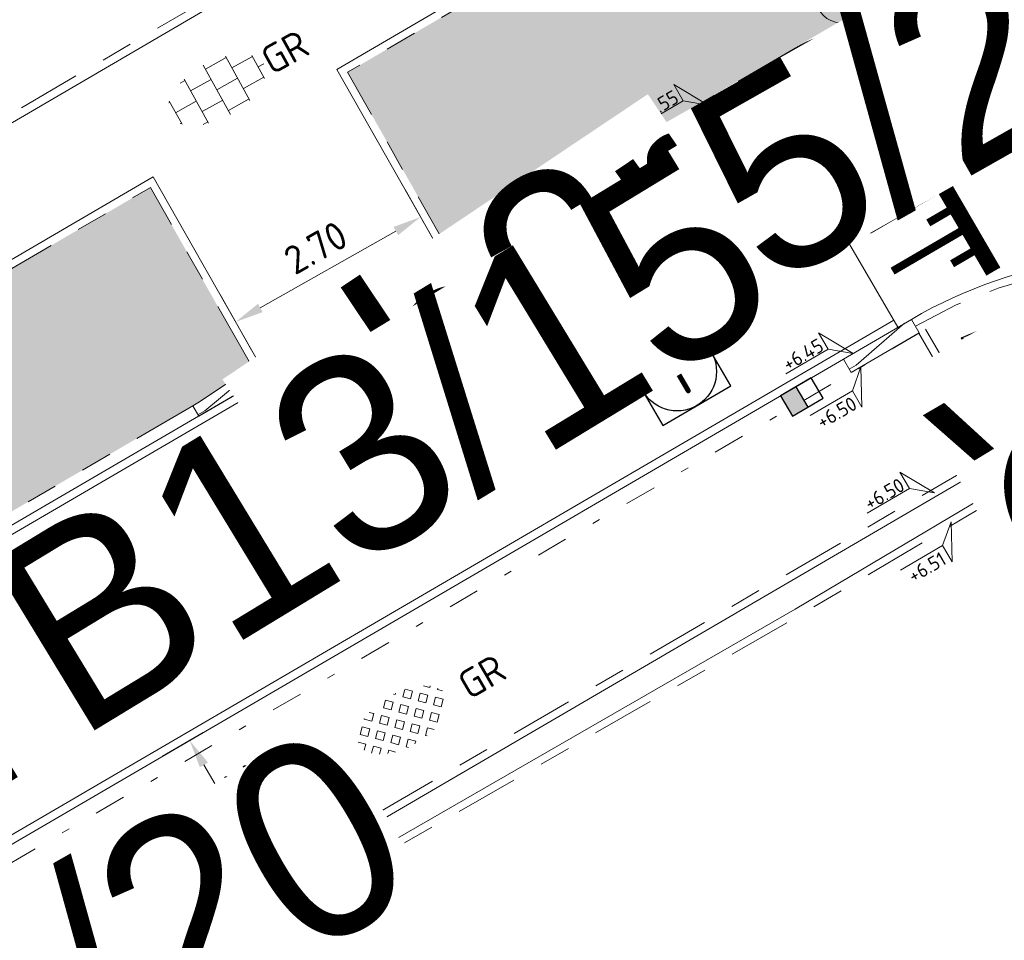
# Model space of a CAD drawing. Header units: metres. Extents: x 155090 to 155676, y 461362 to 461889.
# Tile 84 of 99: x 155340 to 155353, y 461635 to 461647. Entities that reach past the tile are written whole.
import ezdxf
from ezdxf.enums import TextEntityAlignment as Align

# ---------------------------------------------------------------- set-up
doc = ezdxf.new("R2018")
doc.units = ezdxf.units.M
for name, pattern in [('VH-GELEIDEBAND', [6, 2, -2, 0, -2]), ('VH-OPSLUITBAND-SO', [10, 4, -2, 2, -2]), ('VH-TROTTOIRBAND_130-150', [15, 5, -2, 2, -2, 2, -2])]:
    doc.linetypes.add(name, pattern=pattern)
doc.layers.get('0').update_dxf_attribs({"lineweight": 18})
doc.layers.get('Defpoints').update_dxf_attribs({"lineweight": 18})
for name, color, linetype, lineweight in [('B-WE-VH-VERHARDING_HALFVERHARDING_GRASBETONSTEEN-S-200', 130, 'Continuous', 18), ('N-WE-IE-MEUBILAIR_WEGMEUBILAIR-S-200', 7, 'Continuous', 25), ('N-WE-IE-MEUBILAIR_WEGMEUBILAIR_PAAL-S-200', 7, 'Continuous', 25), ('N-WE-RI-OVERIG_RIOOLPUT_INSPECTIE-S-200', 10, 'Continuous', 25), ('N-WE-VH-KANTOPSLUITING-T18', 10, 'Continuous', 18), ('N-WE-VH-KANTOPSLUITING_GELEIDEBAND_50 200-G', 20, 'VH-GELEIDEBAND', 18), ('N-WE-VH-KANTOPSLUITING_OPSLUITBAND_100X200-G', 150, 'VH-OPSLUITBAND-SO', 18), ('N-WE-VH-KANTOPSLUITING_TROTTOIRBAND_130 150X250-G', 210, 'VH-TROTTOIRBAND_130-150', 18), ('N-WE-VH-KANTOPSLUITING_VERLOOPBAND-S', 7, 'Continuous', 18), ('N-WE-VH-KANTOPSLUITING_VOORKANT_BAND-G', 50, 'Continuous', 18), ('N-WE-VH-KANTVERHARDING_STREKLAAG-G', 60, 'Continuous', 18), ('N-WE-VH-VERHARDING_TEGEL-KLEUR-DUN-S', 7, 'Continuous', 18), ('N-WE-VW-MARKERING_PIJL-S', 7, 'Continuous', 18), ('N-WE-VW-MARKERING_SYMBOOL_PLATEAU-S', 7, 'Continuous', 18), ('X-XX-AL-HOOGTELABEL-S', 7, 'Continuous', 18), ('X-XX-AL-M', 7, 'Continuous', 18)]:
    doc.layers.add(name, color=color, linetype=linetype, lineweight=lineweight)
doc.layers.add('N-WE-GR-Groen-A-200', color=7, linetype='Continuous', lineweight=18, true_color=0x52a500)
doc.layers.add('N-WE-RI-HWA_KOLK-S-200', color=150, linetype='Continuous', lineweight=25, true_color=0x007fff)
doc.styles.add('NLCS-ISO', font='NLCS-ISO.ttf')
doc.styles.add('NLCS-ISO-M200-T18', font='NLCS-ISO.ttf', dxfattribs={"height": 0.36})
doc.dimstyles.new('NLCS-M200-T18-PIJL_L2_H2', dxfattribs={"dimscale": 0.2, "dimtxt": 0.36, "dimasz": 1.8, "dimexe": 2, "dimexo": 2, "dimgap": 0.7, "dimtad": 1, "dimzin": 0, "dimdsep": 46, "dimtxsty": 'NLCS-ISO-M200-T18', "dimcen": 0, "dimdle": 2, "dimclrd": 256, "dimclre": 256, "dimclrt": 10, "dimazin": 0, "dimtfac": 1, "dimtofl": 0, "dimtmove": 0, "dimatfit": 3, "dimfxl": 2, "dimfxlon": 1, "dimtfill": 1, "dimtfillclr": 256, "dimtolj": 1, "dimtzin": 0, "dimlwd": -1, "dimlwe": -1, "dimarcsym": 0})

# ---------------------------------------------------------------- blocks, each defined once
blk = doc.blocks.new('N-SVW-MARKERING_PIJL_RD_5.0')
for p, q in [((2.95, 0.375), (2.95, 0.075)), ((5, 0), (2.95, 0.375)), ((0, 0.075), (2.95, 0.075)), ((0, -0.075), (0, 0.075)), ((5, 0), (2.95, -0.375)), ((0, -0.075), (2.95, -0.075)), ((2.95, -0.075), (2.95, -0.375))]:
    blk.add_line(p, q)
blk = doc.blocks.new('*D38')
at = {"layer": 'Defpoints', "color": 0, "transparency": 16777216}
for p in [(155343.034, 461637.677), (155344.041, 461635.949), (155343.523, 461635.647)]:
    blk.add_point(p, dxfattribs=at)
at = {"layer": 'X-XX-AL-M', "transparency": 16777216}
for p, q in [((155342.688, 461637.475), (155342.17, 461637.173)), ((155342.697, 461637.063), (155343.342, 461635.958)), ((155343.696, 461635.748), (155343.178, 461635.445))]:
    blk.add_line(p, q, dxfattribs=at)
for points in [[(155342.749, 461637.094), (155342.645, 461637.033), (155342.515, 461637.374)], [(155343.393, 461635.988), (155343.29, 461635.928), (155343.523, 461635.647)]]:
    blk.add_solid(points, dxfattribs=at)
at = {"layer": 'X-XX-AL-M', "color": 10, "transparency": 16777216, "insert": (155343.296, 461636.672), "char_height": 0.36, "attachment_point": 5, "rotation": 300.2553, "style": 'NLCS-ISO-M200-T18', "bg_fill": 3, "box_fill_scale": 1.1, "bg_fill_color": 256, "bg_fill_true_color": 13158600, "bg_fill_transparency": 0}
blk.add_mtext('\\A1;2.00', dxfattribs=at)
blk = doc.blocks.new('*U44')
at = {"const_width": 0.2}
blk.add_lwpolyline([(3.5, 1.4), (0, 1.4)], dxfattribs=at)
for points in [[(3.5, 1.5), (0, 1.5)], [(3.5, 0), (0, 0)]]:
    blk.add_lwpolyline(points)
at = {"const_width": 0.1, "flags": 128}
for points in [[(0.15, 1.3), (0.15, 1)], [(0.45, 1.3), (0.45, 0.3)], [(0.75, 1.3), (0.75, 1)], [(1.05, 1.3), (1.05, 0.3)], [(1.35, 1.3), (1.35, 1)], [(1.65, 1.3), (1.65, 0.3)], [(1.95, 1.3), (1.95, 1)], [(2.25, 1.3), (2.25, 0.3)], [(2.55, 1.3), (2.55, 1)], [(2.85, 1.3), (2.85, 0.3)], [(3.15, 1.3), (3.15, 1)]]:
    blk.add_lwpolyline(points, dxfattribs=at)
blk = doc.blocks.new('*U50')
at = {"lineweight": 30, "flags": 106}
blk.add_attdef('OB', text='', height=0.36, dxfattribs=at).set_placement((0, 0.1), align=Align.BOTTOM_CENTER)
blk = doc.blocks.new('*U51')
at = {"lineweight": 30, "flags": 106}
blk.add_attdef('OB', text='', height=0.36, dxfattribs=at).set_placement((0, 0.1), align=Align.BOTTOM_CENTER)
blk = doc.blocks.new('*D102')
at = {"layer": 'Defpoints', "color": 0, "transparency": 16777216}
for p in [(155344.715, 461645.313), (155342.366, 461643.981), (155343.099, 461642.688)]:
    blk.add_point(p, dxfattribs=at)
at = {"layer": 'X-XX-AL-M', "transparency": 16777216}
for p, q in [((155345.251, 461644.368), (155345.645, 461643.672)), ((155345.135, 461643.842), (155343.412, 461642.866)), ((155342.902, 461643.036), (155343.297, 461642.34))]:
    blk.add_line(p, q, dxfattribs=at)
for points in [[(155345.105, 461643.894), (155345.164, 461643.79), (155345.448, 461644.02)], [(155343.383, 461642.918), (155343.442, 461642.813), (155343.099, 461642.688)]]:
    blk.add_solid(points, dxfattribs=at)
at = {"layer": 'X-XX-AL-M', "color": 10, "transparency": 16777216, "insert": (155344.116, 461643.632), "char_height": 0.36, "attachment_point": 5, "rotation": 29.5566, "style": 'NLCS-ISO-M200-T18', "bg_fill": 3, "box_fill_scale": 1.1, "bg_fill_color": 256, "bg_fill_true_color": 13158600, "bg_fill_transparency": 0}
blk.add_mtext('\\A1;2.70', dxfattribs=at)
blk = doc.blocks.new('SVH-VERLOOPBAND_TROTTOIRBAND 130 150X250 HD_GELEIDEBAND 50 200X200 HD_RECHTS_L1000-MM_DYN')
blk.add_lwpolyline([(1000, 200), (900, 200), (100, 150), (0, 150), (0, 0), (1000, 0)], close=True)
blk.add_lwpolyline([(0, 20), (100, 20), (900, 150), (1000, 150)])
blk = doc.blocks.new('*U177')
at = {"lineweight": 30, "flags": 106}
blk.add_attdef('OB', text='', height=0.36, dxfattribs=at).set_placement((0, 0.1), align=Align.BOTTOM_CENTER)
blk = doc.blocks.new('*U178')
at = {"linetype": 'Continuous', "lineweight": 0}
blk.add_lwpolyline([(0, 0.2), (0.1, 0.2), (0.9, 0.15), (1, 0.15), (1, 0), (0, 0)], close=True, dxfattribs=at)
blk.add_lwpolyline([(1, 0.02), (0.9, 0.02), (0.1, 0.15), (0, 0.15)], dxfattribs=at)
blk = doc.blocks.new('SVH-GELEIDEBAND INRITVERLOOPBAND_50 200X200_RECHTS_L1000_HD-MM')
blk.add_lwpolyline([(1000, 0), (0, 0), (0, 200), (1000, 200)], close=True)
blk.add_lwpolyline([(100, 0), (900, 150), (1000, 150)])
blk = doc.blocks.new('*U211')
at = {"lineweight": 30, "flags": 106}
blk.add_attdef('OB', text='', height=0.36, dxfattribs=at).set_placement((0, 0.1), align=Align.BOTTOM_CENTER)
blk = doc.blocks.new('SVH-VERLOOPBAND_TROTTOIRBAND 130 150X250 HD_OPSLUITBAND 100X200 HD_RECHTS_L1000-MM_DYN')
blk.add_lwpolyline([(1000, 100), (900, 100), (100, 150), (0, 150), (0, 0), (1000, 0)], close=True)
blk.add_lwpolyline([(100, 20), (0, 20), (100, 20), (900, 0)])
blk = doc.blocks.new('*U250')
at = {"lineweight": 18}
for p, q in [((-2.46, 2.07), (-2.46, 4.47)), ((-2.46, 4.47), (0, 0)), ((-8.66, 2.07), (-2.46, 2.07)), ((0, 0), (-2.46, 2.07))]:
    blk.add_line(p, q, dxfattribs=at)
at = {"lineweight": 18, "style": 'NLCS-ISO'}
blk.add_attdef('...', text='', height=1.8, dxfattribs=at).set_placement((-5.56, 1.65), align=Align.BOTTOM_CENTER)
blk = doc.blocks.new('*U15')
at = {"lineweight": 18}
for p, q in [((2.46, 4.47), (0, 0)), ((2.46, 2.07), (2.46, 4.47)), ((0, 0), (2.46, 2.07)), ((8.66, 2.07), (2.46, 2.07))]:
    blk.add_line(p, q, dxfattribs=at)
at = {"lineweight": 18, "style": 'NLCS-ISO'}
blk.add_attdef('...', text='', height=1.8, dxfattribs=at).set_placement((5.56, 1.65), align=Align.BOTTOM_CENTER)
blk = doc.blocks.new('SRI-KOLK_RWS-SO')
h = blk.add_hatch(color=256)
h.dxf.hatch_style = 1
h.paths.add_polyline_path([(0, 0), (1.125, 0), (1.125, 1.5), (0, 1.5)])
blk.add_line((0, 0), (0, 1.5))
blk.add_lwpolyline([(-1.125, 0), (1.125, 0), (1.125, 1.5), (-1.125, 1.5)], close=True)
blk = doc.blocks.new('SRI-KOLK_TROTTOIR-SO')
blk.add_hatch(color=256).paths.add_polyline_path([(1.125, 1.5), (-1.125, 1.5), (-1.125, 0)])
blk.add_line((-1.125, 0), (1.125, 1.5))
at = {"flags": 128}
blk.add_lwpolyline([(-1.125, 0), (1.125, 0), (1.125, 1.5), (-1.125, 1.5)], close=True, dxfattribs=at)
blk = doc.blocks.new('SVH-GRASBETONSTEEN_02_KL-SO')
for p, q in [((-2.193, 1.29), (-2.164, 1.32)), ((-1.838, 0.935), (-2.193, 1.29)), ((-1.838, 0.935), (-1.482, 1.29)), ((-1.482, 1.29), (-1.691, 1.5)), ((-0.77, 1.29), (-0.415, 1.646)), ((-0.415, 0.935), (-0.77, 1.29)), ((-0.059, 1.29), (-0.415, 1.646)), ((-0.415, 0.935), (-0.059, 1.29)), ((0.297, 1.646), (0.223, 1.72)), ((0.297, 1.646), (0.362, 1.711)), ((0.653, 1.29), (0.989, 1.626)), ((1.008, 0.935), (0.653, 1.29)), ((1.008, 0.935), (1.364, 1.29)), ((1.364, 1.29), (1.038, 1.616)), ((-2.905, 0.579), (-2.549, 0.935)), ((-2.193, 0.579), (-2.549, 0.935)), ((-1.482, 0.579), (-1.126, 0.935)), ((-0.77, 0.579), (-1.126, 0.935)), ((-0.059, 0.579), (0.297, 0.935)), ((0.653, 0.579), (0.297, 0.935)), ((1.364, 0.579), (1.72, 0.935)), ((2.076, 0.579), (1.72, 0.935)), ((2.432, 0.935), (2.128, 1.239)), ((2.432, 0.935), (2.499, 1.002)), ((2.787, 0.579), (2.855, 0.646)), ((-2.905, -0.133), (-3.256, 0.218)), ((-2.549, 0.223), (-2.905, 0.579)), ((-2.549, 0.223), (-2.193, 0.579)), ((-2.193, -0.133), (-1.838, 0.223)), ((-1.482, -0.133), (-1.838, 0.223)), ((-1.126, 0.223), (-1.482, 0.579)), ((-1.126, 0.223), (-0.77, 0.579)), ((-0.77, -0.133), (-0.415, 0.223)), ((-0.059, -0.133), (-0.415, 0.223)), ((0.297, 0.223), (-0.059, 0.579)), ((0.297, 0.223), (0.653, 0.579)), ((0.653, -0.133), (1.008, 0.223)), ((1.364, -0.133), (1.008, 0.223)), ((1.72, 0.223), (1.364, 0.579)), ((1.72, 0.223), (2.076, 0.579)), ((2.076, -0.133), (2.432, 0.223)), ((2.787, -0.133), (2.432, 0.223)), ((3.016, 0.35), (2.787, 0.579)), ((-3.178, -0.406), (-2.905, -0.133)), ((-2.875, -0.814), (-2.549, -0.489)), ((-2.193, -0.844), (-2.549, -0.489)), ((-1.838, -0.489), (-2.193, -0.133)), ((-1.838, -0.489), (-1.482, -0.133)), ((-1.482, -0.844), (-1.126, -0.489)), ((-0.77, -0.844), (-1.126, -0.489)), ((-0.415, -0.489), (-0.77, -0.133)), ((-0.415, -0.489), (-0.059, -0.133)), ((-0.059, -0.844), (0.297, -0.489)), ((0.653, -0.844), (0.297, -0.489)), ((1.008, -0.489), (0.653, -0.133)), ((1.008, -0.489), (1.364, -0.133)), ((1.364, -0.844), (1.72, -0.489)), ((2.076, -0.844), (1.72, -0.489)), ((2.432, -0.489), (2.076, -0.133)), ((2.432, -0.489), (2.787, -0.133)), ((-2.47, -1.121), (-2.193, -0.844)), ((-1.993, -1.355), (-1.838, -1.2)), ((-1.529, -1.509), (-1.838, -1.2)), ((-1.126, -1.2), (-1.482, -0.844)), ((-1.126, -1.2), (-0.77, -0.844)), ((-0.77, -1.556), (-0.415, -1.2)), ((-0.059, -1.556), (-0.415, -1.2)), ((0.297, -1.2), (-0.059, -0.844)), ((0.297, -1.2), (0.653, -0.844)), ((0.653, -1.556), (1.008, -1.2)), ((1.319, -1.511), (1.008, -1.2)), ((1.72, -1.2), (1.364, -0.844)), ((1.72, -1.2), (2.076, -0.844)), ((-0.662, -1.665), (-0.77, -1.556)), ((-0.193, -1.69), (-0.059, -1.556)), ((0.729, -1.632), (0.653, -1.556))]:
    blk.add_line(p, q)
at = {"style": 'NLCS-ISO'}
blk.add_attdef('FORMAAT', text='', height=1.8, dxfattribs=at).set_placement((-4.309, -0.133), align=Align.MIDDLE_RIGHT)
blk.add_attdef('KLEUR', text='', height=1.8, dxfattribs=at).set_placement((4.191, -0.133), align=Align.MIDDLE_LEFT)
at = {"style": 'NLCS-ISO', "flags": 1}
blk.add_attdef('FUNCTIE', text='', height=1.8, dxfattribs=at).set_placement((-0.059, -2.883), align=Align.TOP_CENTER)
blk = doc.blocks.new('*U46')
at = {"lineweight": 9}
for p, q in [((-1.837, 1.5), (-1.5, 1.5)), ((-1.5, -1.6), (-1.5, 1.6)), ((0, -1.784), (0, 1.784)), ((0, 1.5), (1.5, 1.5)), ((1.5, -1.6), (1.5, 1.6)), ((-3.08, 0.75), (-3, 0.75)), ((-3, -0.835), (-3, 0.835)), ((-1.5, 0.75), (0, 0.75)), ((1.5, 0.75), (3, 0.75)), ((3, -0.835), (3, 0.835)), ((-3, 0), (-1.5, 0)), ((0, 0), (1.5, 0)), ((3, 0), (3.395, 0)), ((-3.08, -0.75), (-3, -0.75)), ((-1.5, -0.75), (0, -0.75)), ((1.5, -0.75), (3, -0.75)), ((-1.837, -1.5), (-1.5, -1.5)), ((0, -1.5), (1.5, -1.5))]:
    blk.add_line(p, q, dxfattribs=at)
at = {"style": 'NLCS-ISO'}
blk.add_attdef('FORMAAT', text='', height=1.8, dxfattribs=at).set_placement((-3.18, 0), align=Align.MIDDLE_RIGHT)
blk.add_attdef('KLEUR', text='', height=1.8, dxfattribs=at).set_placement((3.495, 0), align=Align.MIDDLE_LEFT)
blk = doc.blocks.new('SRI-PUT_INSPECTIE-SO')
at = {"flags": 128}
blk.add_lwpolyline([(-2, -2), (2, -2), (2, 2), (-2, 2)], close=True, dxfattribs=at)
blk.add_circle((0, 0), 2)
at = {"style": 'NLCS-ISO'}
blk.add_text('I', height=2.5, dxfattribs=at).set_placement((-0.003, -0.007), align=Align.MIDDLE_CENTER)
blk = doc.blocks.new('SIE-WEG_PAAL_KUNSTSTOF-SO')
for p, q in [((-0.938, 0.938), (0.938, -0.938)), ((0.938, 0.938), (-0.938, -0.938))]:
    blk.add_line(p, q)
at = {"flags": 128}
for points in [[(-0.938, -0.938), (0.938, -0.938), (0.938, 0.938), (-0.938, 0.938)], [(-0.469, 0.469), (0.471, 0.469), (0.471, -0.471), (-0.469, -0.471)]]:
    blk.add_lwpolyline(points, close=True, dxfattribs=at)
blk = doc.blocks.new('SIE-WEG_PAAL_VERKEERSBORD_DYN-SO')
at = {"color": 0, "linetype": 'ByBlock', "lineweight": 18}
blk.add_circle((0, 0), 1.5, dxfattribs=at)
at = {"color": 0, "linetype": 'ByBlock', "lineweight": 18, "style": 'NLCS-ISO'}
blk.add_text('vb', height=1.5, dxfattribs=at).set_placement((0, 0.132), align=Align.MIDDLE_CENTER)
blk = doc.blocks.new('*U572')
at = {"const_width": 0.3, "flags": 128}
blk.add_lwpolyline([(30.913, 7.584), (30.913, 10.584)], dxfattribs=at)
at = {"flags": 128}
blk.add_lwpolyline([(1.5, 0), (3.25, 0), (29.413, 7.584), (30.913, 7.584)], dxfattribs=at)
at = {"lineweight": 18}
blk.add_circle((0, 0), 1.5, dxfattribs=at)

msp = doc.modelspace()

# ---------------------------------------------------------------- hatches: boundary and pattern name
at = {"layer": 'N-WE-GR-Groen-A-200', "true_color": 0x7fff00, "transparency": 33554585}
h = msp.add_hatch(color=70, dxfattribs=at)
h.dxf.hatch_style = 1
edge = h.paths.add_edge_path()
edge.add_line((155350.554, 461649.382), (155344.521, 461645.858))
edge.add_line((155344.521, 461645.858), (155345.813, 461643.58))
edge.add_line((155345.813, 461643.58), (155346.528, 461643.941))
edge.add_line((155346.528, 461643.941), (155346.615, 461643.991))
edge.add_line((155346.615, 461643.991), (155349.758, 461645.824))
edge.add_line((155349.758, 461645.824), (155350.56, 461646.235))
edge.add_arc((155348.388, 461650.61), 4.885, 296.4053, 314.9031)
edge.add_line((155351.836, 461647.15), (155350.554, 461649.382))
h = msp.add_hatch(color=70, dxfattribs=at)
h.dxf.hatch_style = 1
h.paths.add_polyline_path([(155342.017, 461644.395), (155330.011, 461637.381), (155331.199, 461635.347), (155331.329, 461635.422), (155331.48, 461635.163), (155342.641, 461641.673), (155343.307, 461642.119)])

# ---------------------------------------------------------------- linework, layer by layer
at = {"layer": 'N-WE-VH-KANTOPSLUITING_GELEIDEBAND_50 200-G', "ltscale": 0.2, "flags": 128}
for points in [[(155343.307, 461642.119), (155345.812, 461643.581)], [(155343.393, 461642.17), (155345.726, 461643.53)], [(155351.782, 461642.548), (155325.775, 461627.378)]]:
    msp.add_lwpolyline(points, dxfattribs=at)
at = {"layer": 'N-WE-VH-KANTOPSLUITING_OPSLUITBAND_100X200-G', "ltscale": 0.2, "flags": 128}
for points in [[(155349.705, 461650.855), (155322.438, 461634.926), (155304.696, 461624.474), (155269.679, 461677.871), (155262.468, 461673.668), (155261.605, 461675.105), (155262.748, 461675.791)], [(155345.812, 461643.581), (155344.521, 461645.858), (155350.554, 461649.382), (155351.836, 461647.15)], [(155331.199, 461635.346), (155330.011, 461637.381), (155342.017, 461644.395), (155343.306, 461642.121)], [(155351.775, 461642.544), (155352.682, 461640.989), (155333.679, 461629.905), (155332.772, 461631.459)], [(155357.488, 461641.038), (155353.861, 461641.094), (155350.254, 461638.957), (155318.283, 461620.549), (155310.881, 461616.182), (155305.703, 461612.907), (155331.686, 461573.358), (155356.824, 461586.557), (155356.405, 461587.369)]]:
    msp.add_lwpolyline(points, dxfattribs=at)
for points in [[(155350.56, 461646.235), (155350.992, 461646.487, 0.428626), (155352.296, 461651.983), (155350.675, 461654.474)], [(155360.558, 461639.361), (155359.65, 461640.756, 0.399973), (155351.732, 461642.635)]]:
    msp.add_lwpolyline(points, format="xyb", dxfattribs=at)
at = {"layer": 'N-WE-VH-KANTOPSLUITING_TROTTOIRBAND_130 150X250-G', "ltscale": 0.2, "flags": 128}
for points in [[(155346.615, 461643.991), (155349.758, 461645.824)], [(155331.48, 461635.163), (155342.555, 461641.623)]]:
    msp.add_lwpolyline(points, dxfattribs=at)
at = {"layer": 'N-WE-VH-KANTOPSLUITING_VOORKANT_BAND-G', "ltscale": 0.2, "flags": 128}
for points in [[(155256.309, 461681.098), (155257.359, 461679.371), (155257.868, 461677.832), (155258.433, 461676.89), (155266.743, 461663.055), (155285.227, 461632.378), (155293.115, 461619.426, 0.408681), (155301.263, 461617.363), (155351.043, 461646.4, 0.428626), (155352.38, 461652.038), (155350.758, 461654.528)], [(155360.641, 461639.416), (155359.733, 461640.811, 0.399973), (155351.681, 461642.721), (155301.364, 461613.37, 0.403366), (155298.717, 461604.024), (155301.894, 461598.08), (155303.621, 461594.711), (155312.938, 461577.476), (155314.027, 461576.087), (155319.57, 461565.609), (155321.584, 461561.397, 0.054204), (155323.29, 461558.64), (155323.483, 461558.393)]]:
    msp.add_lwpolyline(points, format="xyb", dxfattribs=at)
for points in [[(155349.755, 461650.769), (155322.489, 461634.84), (155304.665, 461624.339), (155269.647, 461677.737), (155262.433, 461673.532), (155261.468, 461675.139), (155262.697, 461675.877)], [(155345.725, 461643.531), (155344.385, 461645.894), (155350.591, 461649.519), (155351.908, 461647.226)], [(155331.113, 461635.296), (155329.874, 461637.417), (155342.054, 461644.532), (155343.393, 461642.17)], [(155351.862, 461642.595), (155352.819, 461640.953), (155333.643, 461629.768), (155332.685, 461631.409)], [(155357.489, 461641.138), (155353.834, 461641.194), (155350.204, 461639.043), (155318.233, 461620.635), (155310.829, 461616.267), (155305.564, 461612.937), (155331.652, 461573.227), (155356.959, 461586.514), (155356.493, 461587.416)]]:
    msp.add_lwpolyline(points, dxfattribs=at)
at = {"layer": 'N-WE-VH-KANTVERHARDING_STREKLAAG-G', "ltscale": 0.2, "flags": 128}
for points in [[(155270.811, 461656.1), (155285.138, 461632.324), (155293.025, 461619.371, 0.408681), (155301.316, 461617.273), (155349.8, 461645.554)], [(155351.457, 461642.712), (155301.311, 461613.461, 0.403366), (155298.624, 461603.974), (155301.801, 461598.031), (155301.814, 461598.007)]]:
    msp.add_lwpolyline(points, format="xyb", dxfattribs=at)

# ---------------------------------------------------------------- block references
at = {"layer": 'B-WE-VH-VERHARDING_HALFVERHARDING_GRASBETONSTEEN-S-200', "xscale": 0.2, "yscale": 0.2, "zscale": 0.2, "rotation": 30.20377428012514}
msp.add_blockref('SVH-GRASBETONSTEEN_02_KL-SO', (155345.24, 461637.641), dxfattribs=at).add_auto_attribs({'KLEUR': 'GR'})
at = {"layer": 'N-WE-IE-MEUBILAIR_WEGMEUBILAIR-S-200', "xscale": 0.2, "yscale": 0.2, "zscale": 0.2, "rotation": 120.2924798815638}
msp.add_blockref('*U572', (155350.776, 461646.79), dxfattribs=at)
at = {"layer": 'N-WE-IE-MEUBILAIR_WEGMEUBILAIR_PAAL-S-200', "xscale": 0.2, "yscale": 0.2, "zscale": 0.2, "rotation": 120.2924799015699}
msp.add_blockref('SIE-WEG_PAAL_VERKEERSBORD_DYN-SO', (155350.776, 461646.79), dxfattribs=at)
at = {"layer": 'N-WE-IE-MEUBILAIR_WEGMEUBILAIR_PAAL-S-200', "extrusion": (0, 0, -1), "xscale": 0.2, "yscale": 0.2, "zscale": 0.2, "rotation": 246.9787523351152}
msp.add_blockref('SIE-WEG_PAAL_KUNSTSTOF-SO', (-155352.563, 461642.386), dxfattribs=at)
at = {"layer": 'N-WE-RI-HWA_KOLK-S-200', "xscale": 0.2, "yscale": 0.2, "zscale": 0.2}
for name, p, rotation in [('SRI-KOLK_TROTTOIR-SO', (155348.451, 461644.889), 30.25528651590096), ('SRI-KOLK_RWS-SO', (155350.215, 461641.865), 210.2552865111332)]:
    msp.add_blockref(name, p, dxfattribs=dict(at, rotation=rotation))
at = {"layer": 'N-WE-RI-OVERIG_RIOOLPUT_INSPECTIE-S-200', "xscale": 0.25, "yscale": 0.25, "zscale": 0.25}
for p, rotation in [((155346.892, 461642.651), 28.56407164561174), ((155348.706, 461642.058), 30.25528650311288)]:
    msp.add_blockref('SRI-PUT_INSPECTIE-SO', p, dxfattribs=dict(at, rotation=rotation))
at = {"layer": 'N-WE-VH-KANTOPSLUITING-T18'}
ref = msp.add_blockref('*U51', (155347.516, 461644.517), dxfattribs=dict(at, xscale=0.75, yscale=0.75, zscale=0.75, rotation=30.25528650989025))
lines = msp.add_mtext('TB13/15', dxfattribs={"layer": '0', "insert": (155347.478, 461644.581), "char_height": 2.5, "attachment_point": 1, "rotation": 30.2553, "bg_fill": 3, "box_fill_scale": 1, "bg_fill_color": 256, "bg_fill_transparency": 0})
ref.add_attrib('OB', '', (155347.478, 461644.581), dxfattribs={"flags": 2}).embed_mtext(lines)
ref = msp.add_blockref('*U211', (155351.562, 461641.934), dxfattribs=dict(at, xscale=0.75, yscale=0.75, zscale=0.75, rotation=30.2552865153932))
lines = msp.add_mtext('vb4r', dxfattribs={"layer": '0', "insert": (155351.524, 461641.998), "char_height": 2.5, "attachment_point": 1, "rotation": 30.2553, "bg_fill": 3, "box_fill_scale": 1, "bg_fill_color": 256, "bg_fill_transparency": 0})
ref.add_attrib('OB', '', (155351.524, 461641.998), dxfattribs={"flags": 8}).embed_mtext(lines)
ref = msp.add_blockref('*U51', (155352.364, 461640.768), dxfattribs=dict(at, xscale=0.75, yscale=0.75, zscale=0.75, rotation=31.31469829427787))
lines = msp.add_mtext('OB10', dxfattribs={"layer": '0', "insert": (155352.325, 461640.832), "char_height": 2.5, "attachment_point": 1, "rotation": 31.3147, "bg_fill": 3, "box_fill_scale": 1, "bg_fill_color": 256, "bg_fill_transparency": 0})
ref.add_attrib('OB', '', (155352.325, 461640.832), dxfattribs={"flags": 22}).embed_mtext(lines)
at = {"layer": 'N-WE-VH-KANTOPSLUITING_VERLOOPBAND-S'}
for name, p, xscale, yscale, zscale, rotation in [('SVH-VERLOOPBAND_TROTTOIRBAND 130 150X250 HD_OPSLUITBAND 100X200 HD_RECHTS_L1000-MM_DYN', (155349.747, 461645.644), 0.001, 0.001, 0.001, 30.25528651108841), ('SVH-GELEIDEBAND INRITVERLOOPBAND_50 200X200_RECHTS_L1000_HD-MM', (155351.681, 461642.721), 0.0009999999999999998, 0.0009999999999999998, 0.0009999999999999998, 210.2552865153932), ('SVH-VERLOOPBAND_TROTTOIRBAND 130 150X250 HD_GELEIDEBAND 50 200X200 HD_RECHTS_L1000-MM_DYN', (155342.63, 461641.493), 0.0009999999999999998, 0.0009999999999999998, 0.0009999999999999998, 30.25528652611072)]:
    msp.add_blockref(name, p, dxfattribs=dict(at, xscale=xscale, yscale=yscale, zscale=zscale, rotation=rotation))
at = {"layer": 'N-WE-VH-KANTOPSLUITING_VERLOOPBAND-S', "rotation": 30.25528650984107}
msp.add_blockref('*U178', (155345.826, 461643.358), dxfattribs=at)
at = {"layer": 'N-WE-VW-MARKERING_PIJL-S', "rotation": 210.2552865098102}
msp.add_blockref('N-SVW-MARKERING_PIJL_RD_5.0', (155345.423, 461641.096), dxfattribs=at)
at = {"layer": 'N-WE-VW-MARKERING_SYMBOOL_PLATEAU-S', "lineweight": 0, "rotation": 300.2552865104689}
msp.add_blockref('*U44', (155349.747, 461645.644), dxfattribs=at)
at = {"layer": 'X-XX-AL-HOOGTELABEL-S', "xscale": 0.1, "yscale": 0.1, "zscale": 0.1, "rotation": 30.32345814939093}
for name, p, values in [('*U15', (155352.618, 461645.364), {'...': '+6.58'}), ('*U250', (155349.101, 461645.441), {'...': '+6.55'}), ('*U250', (155350.027, 461643.853), {'...': '+6.50'}), ('*U250', (155350.94, 461642.288), {'...': '+6.45'}), ('*U250', (155351.973, 461640.517), {'...': '+6.50'})]:
    msp.add_blockref(name, p, dxfattribs=at).add_auto_attribs(values)
at = {"layer": 'X-XX-AL-HOOGTELABEL-S'}
ref = msp.add_blockref('*U250', (155349.176, 461645.312), dxfattribs=dict(at, xscale=-0.1, yscale=0.1, zscale=0.1, rotation=210.1871148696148))
ref.add_attrib('...', '+6.45', dxfattribs={"layer": '0', "lineweight": 18, "height": 0.18, "rotation": 30.1871, "style": 'NLCS-ISO'}).set_placement((155348.941, 461644.609), align=Align.BOTTOM_CENTER)
ref = msp.add_blockref('*U250', (155351.04, 461642.116), dxfattribs=dict(at, xscale=-0.1, yscale=0.1, zscale=0.1, rotation=210.1871148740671))
ref.add_attrib('...', '+6.50', dxfattribs={"layer": '0', "lineweight": 18, "height": 0.18, "rotation": 30.1871, "style": 'NLCS-ISO'}).set_placement((155350.805, 461641.413), align=Align.BOTTOM_CENTER)
ref = msp.add_blockref('*U250', (155352.186, 461640.151), dxfattribs=dict(at, xscale=-0.1, yscale=0.1, zscale=0.1, rotation=210.1871148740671))
ref.add_attrib('...', '+6.51', dxfattribs={"layer": '0', "lineweight": 18, "height": 0.18, "rotation": 30.1871, "style": 'NLCS-ISO'}).set_placement((155351.951, 461639.449), align=Align.BOTTOM_CENTER)

# ---------------------------------------------------------------- next in the draw order: dimensions: what is measured, and where the dimension line sits
at = {"layer": 'X-XX-AL-M'}
dim = msp.add_linear_dim(base=(155343.099, 461642.688), p1=(155344.715, 461645.313), p2=(155342.366, 461643.981), angle=209.5566, dimstyle='NLCS-M200-T18-PIJL_L2_H2', dxfattribs=at)
dim.commit()
dim.dimension.update_dxf_attribs({"geometry": '*D102', "text_midpoint": (155344.274, 461643.354), "dimtype": 161})
dim = msp.add_aligned_dim(p1=(155343.034, 461637.677), p2=(155344.041, 461635.949), distance=-0.6, dimstyle='NLCS-M200-T18-PIJL_L2_H2', override={"dimtxsty": 'NLCS-ISO-M200-T18', "dimtfill": 1}, dxfattribs=at)
dim.commit()
dim.dimension.update_dxf_attribs({"geometry": '*D38', "text_midpoint": (155343.296, 461636.672)})

# ---------------------------------------------------------------- next in the draw order: block references
at = {"layer": 'N-WE-VH-KANTOPSLUITING-T18'}
ref = msp.add_blockref('*U50', (155344.474, 461642.816), dxfattribs=dict(at, xscale=0.75, yscale=0.75, zscale=0.75, rotation=29.54525074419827))
lines = msp.add_mtext('GB5/20', dxfattribs={"layer": '0', "insert": (155344.437, 461642.882), "char_height": 2.5, "attachment_point": 1, "rotation": 29.5453, "bg_fill": 3, "box_fill_scale": 1, "bg_fill_color": 256, "bg_fill_transparency": 0})
ref.add_attrib('OB', '', (155344.437, 461642.882), dxfattribs={"flags": 32}).embed_mtext(lines)
ref = msp.add_blockref('*U177', (155342.974, 461641.896), dxfattribs=dict(at, xscale=0.7499999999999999, yscale=0.7499999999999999, zscale=0.7499999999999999, rotation=33.83162090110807))
lines = msp.add_mtext('vb3r', dxfattribs={"layer": '0', "insert": (155342.932, 461641.959), "char_height": 2.5, "attachment_point": 1, "rotation": 33.8316, "bg_fill": 3, "box_fill_scale": 1, "bg_fill_color": 256, "bg_fill_transparency": 0})
ref.add_attrib('OB', '', (155342.932, 461641.959), dxfattribs={"flags": 62}).embed_mtext(lines)
ref = msp.add_blockref('*U51', (155338.069, 461638.37), dxfattribs=dict(at, xscale=0.75, yscale=0.75, zscale=0.75, rotation=31.31469829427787))
lines = msp.add_mtext('TB13/15', dxfattribs={"layer": '0', "insert": (155338.03, 461638.434), "char_height": 2.5, "attachment_point": 1, "rotation": 31.3147, "bg_fill": 3, "box_fill_scale": 1, "bg_fill_color": 256, "bg_fill_transparency": 0})
ref.add_attrib('OB', '', (155338.03, 461638.434), dxfattribs={"flags": 22}).embed_mtext(lines)
ref = msp.add_blockref('*U50', (155334.481, 461632.004), dxfattribs=dict(at, xscale=0.75, yscale=0.75, zscale=0.75, rotation=29.54525074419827))
lines = msp.add_mtext('GB5/20', dxfattribs={"layer": '0', "insert": (155334.444, 461632.069), "char_height": 2.5, "attachment_point": 1, "rotation": 29.5453, "bg_fill": 3, "box_fill_scale": 1, "bg_fill_color": 256, "bg_fill_transparency": 0})
ref.add_attrib('OB', '', (155334.444, 461632.069), dxfattribs={"flags": 32}).embed_mtext(lines)
at = {"layer": 'N-WE-VH-VERHARDING_TEGEL-KLEUR-DUN-S'}
ref = msp.add_blockref('*U46', (155342.862, 461645.636), dxfattribs=dict(at, xscale=0.2000000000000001, yscale=0.2000000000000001, zscale=0.2000000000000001, rotation=29))
ref.add_attrib('KLEUR', 'GR', dxfattribs={"layer": '0', "height": 0.36, "rotation": 29, "style": 'NLCS-ISO'}).set_placement((155343.473, 461645.975), align=Align.MIDDLE_LEFT)

doc.saveas('drawing.dxf')
